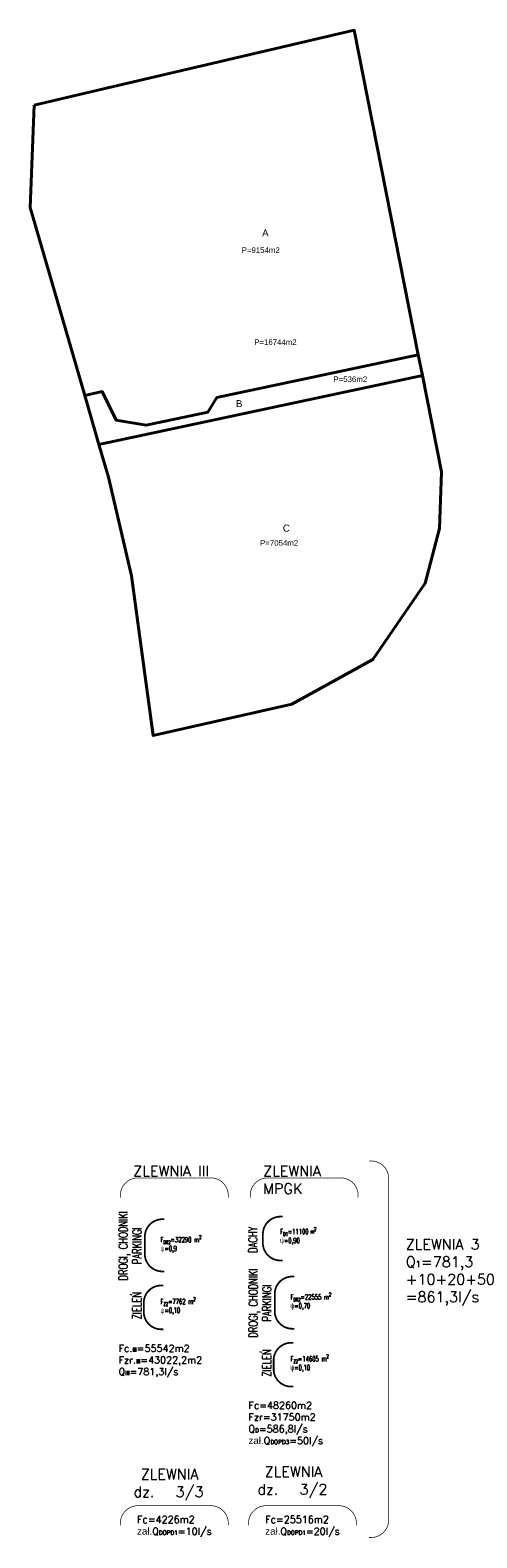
# Model space of a CAD drawing. Header units: metres. Extents: x 6567444 to 6568457, y 5573698 to 5574621.
# Tile 2 of 8: x 6567455 to 6567582, y 5574191 to 5574621. Entities that reach past the tile are written whole.
import ezdxf
from ezdxf.enums import TextEntityAlignment as Align

# ---------------------------------------------------------------- set-up
doc = ezdxf.new("R2010")
doc.units = ezdxf.units.M
doc.linetypes.add('DASHED', pattern=[0.75, 0.5, -0.25])
for name, color, linetype, lineweight in [('_TB_BILANS_DROGI', 44, 'Continuous', 40), ('_TB_BILANS_PROJ_DACH', 136, 'Continuous', 40), ('_TB_BILANS_PROJ_DROGI', 162, 'Continuous', 40), ('_TB_BILANS_PROJ_ZIEL', 106, 'Continuous', 40), ('Z_PROJEKT', 1, 'Continuous', 40)]:
    doc.layers.add(name, color=color, linetype=linetype, lineweight=lineweight)
doc.styles.add('ROMANS', font='romans.shx', dxfattribs={"width": 0.6})
doc.styles.get("Standard").update_dxf_attribs({"font": 'arial.ttf'})

# ---------------------------------------------------------------- blocks, each defined once
blk = doc.blocks.new('G$C40256CF3')
at = {"layer": 'Z_PROJEKT'}
for points in [[(-17.65, 64.28), (39.82, 76.48), (21.55, 169.11), (-50.47, 152.26), (-69.89, 147.72)], [(-69.89, 147.72), (-71, 118.49), (-55.42, 64.9), (-50.45, 65.97), (-46.46, 57.85)]]:
    blk.add_lwpolyline(points, dxfattribs=at)
at = {"layer": 'Z_PROJEKT', "linetype": 'ByBlock', "flags": 128}
for points in [[(-55.42, 64.9), (-50.45, 65.97), (-46.46, 57.85), (-37.84, 56.36), (-20.25, 60.14), (-17.65, 64.28), (39.82, 76.48)], [(40.98, 70.6), (-51.35, 50.9)]]:
    blk.add_lwpolyline(points, dxfattribs=at)
at = {"layer": 'Z_PROJEKT'}
for points in [[(40.98, 70.6), (39.82, 76.48), (-17.65, 64.28), (-20.25, 60.14), (-37.84, 56.36), (-46.46, 57.85), (-50.45, 65.97), (-55.42, 64.9), (-51.35, 50.9)], [(-48.63, 41.53), (-42.05, 13.39), (-35.83, -32.19), (3.73, -23.24), (26.87, -10.52), (41.77, 11.27), (45.87, 26.93), (46.41, 43.1), (40.98, 70.6), (-51.35, 50.9)]]:
    blk.add_lwpolyline(points, close=True, dxfattribs=at)
at = {"layer": 'Z_PROJEKT', "linetype": 'ByBlock'}
for s, p in [('A', (-4.77, 110.24)), ('B', (-12.25, 61.53)), ('C', (1.15, 26.01))]:
    blk.add_text(s, height=2, dxfattribs=at).set_placement(p)
at = {"layer": 'Z_PROJEKT', "linetype": 'ByBlock', "lineweight": 30}
for s, p in [('P=9154m2', (-10.61, 105.55)), ('P=536m2', (15.6, 68.7)), ('P=7054m2', (-5.35, 21.98))]:
    blk.add_text(s, height=1.6, dxfattribs=at).set_placement(p)
at = {"layer": 'Z_PROJEKT', "color": 0, "linetype": 'ByBlock', "lineweight": 30}
blk.add_text('P=16744m2', height=1.6, dxfattribs=at).set_placement((-7.02, 79.29))

msp = doc.modelspace()

# ---------------------------------------------------------------- linework, layer by layer
at = {"layer": '_TB_BILANS_DROGI', "color": 194, "linetype": 'Continuous', "lineweight": 20, "const_width": 0.2}
for points in [[(6567551.68, 5574191.3), (6567552.3, 5574191.3, 0.414214), (6567557.3, 5574196.3), (6567557.3, 5574293.75, 0.414214), (6567552.3, 5574298.75), (6567551.68, 5574298.75)], [(6567511.5, 5574288.31), (6567511.5, 5574288.93, 0.414214), (6567506.5, 5574293.93), (6567485.69, 5574293.93, 0.414214), (6567480.69, 5574288.93), (6567480.69, 5574288.31)], [(6567548.58, 5574288.31), (6567548.58, 5574288.93, 0.414214), (6567543.58, 5574293.93), (6567522.77, 5574293.93, 0.414214), (6567517.77, 5574288.93), (6567517.77, 5574288.31)], [(6567511.5, 5574194.76), (6567511.5, 5574195.38, 0.414214), (6567506.5, 5574200.38), (6567485.69, 5574200.38, 0.414214), (6567480.69, 5574195.38), (6567480.69, 5574194.76)], [(6567548.08, 5574194.76), (6567548.08, 5574195.38, 0.414214), (6567543.08, 5574200.38), (6567522.28, 5574200.38, 0.414214), (6567517.28, 5574195.38), (6567517.28, 5574194.76)]]:
    msp.add_lwpolyline(points, format="xyb", dxfattribs=at)
at = {"layer": '_TB_BILANS_PROJ_DACH', "lineweight": 13, "const_width": 0.5}
msp.add_lwpolyline([(6567527, 5574282.87), (6567526.38, 5574282.87, 0.414214), (6567521.38, 5574277.87), (6567521.38, 5574275.35, 0.414214), (6567526.38, 5574270.35), (6567527, 5574270.35)], format="xyb", dxfattribs=at)
at = {"layer": '_TB_BILANS_PROJ_DROGI', "lineweight": 13, "const_width": 0.5}
for points in [[(6567493.29, 5574282.13), (6567492.67, 5574282.13, 0.414214), (6567487.67, 5574277.13), (6567487.67, 5574272.23, 0.414214), (6567492.67, 5574267.23), (6567493.29, 5574267.23)], [(6567530.37, 5574265.77), (6567529.76, 5574265.77, 0.414214), (6567524.76, 5574260.77), (6567524.76, 5574255.88, 0.414214), (6567529.76, 5574250.88), (6567530.37, 5574250.88)]]:
    msp.add_lwpolyline(points, format="xyb", dxfattribs=at)
at = {"layer": '_TB_BILANS_PROJ_ZIEL', "lineweight": 13, "const_width": 0.5}
for points in [[(6567492.98, 5574263.23), (6567492.36, 5574263.23, 0.414214), (6567487.36, 5574258.23), (6567487.36, 5574255.71, 0.414214), (6567492.36, 5574250.71), (6567492.98, 5574250.71)], [(6567530.06, 5574246.87), (6567529.45, 5574246.87, 0.414214), (6567524.45, 5574241.87), (6567524.45, 5574239.36, 0.414214), (6567529.45, 5574234.36), (6567530.06, 5574234.36)]]:
    msp.add_lwpolyline(points, format="xyb", dxfattribs=at)

# ---------------------------------------------------------------- block references
at = {"linetype": 'ByBlock'}
msp.add_blockref('G$C40256CF3', (6567525.93, 5574452.33), dxfattribs=at)

# ---------------------------------------------------------------- texts
at = {"layer": '_TB_BILANS_DROGI', "color": 194, "linetype": 'DASHED', "lineweight": 50, "attachment_point": 1}
for s, insert, char_height in [('\\Fromans|c238;ZLEWNIA III\\P', (6567484.38, 5574297.37), 3), ('\\Fromans|c238;ZLEWNIA\\PMPGK', (6567521.47, 5574297.37), 3), ('\\Fromans|c238;ZLEWNIA 3\\PQ{\\H0.6x;1}=781,3\\P+10+20+50\\P=861,3l/s\\P', (6567562.18, 5574276.46), 3), ('{\\Fromans|c238;Fc.{\\H0.6x;III}=55542m2\\PFzr.{\\H0.6x;III}=43022,2m2\\PQ{\\H0.6x;III}=781,3l/s}\\P\\Fromans|c238;\\P', (6567480.18, 5574246.33), 2), ('{\\Fromans|c238;Fc=48260m2\\PFzr=31750m2\\PQ{\\H0.6x;D}=586,8l/s\\P}zał.\\Fromans|c238;Q{\\H0.6x;DOPD3}=50l/s\\P', (6567517.26, 5574229.98), 2), ('{\\Fromans|c238; ZLEWNIA  \\P\\pi-12,l12,t12;dz.^I3/3\\P}', (6567484.46, 5574210.86), 3), ('{\\Fromans|c238; ZLEWNIA \\P\\pi-12,l12,t12;dz.^I3/2\\P}', (6567519.83, 5574211.57), 3), ('{\\Fromans|c238;Fc=4226m2\\P}zał.{\\Fromans|c238;Q{\\H0.6x;DOPD1}=10l/s}\\P\\Fromans|c238;\\P', (6567485.45, 5574197.44), 2), ('{\\Fromans|c238;Fc=25516m2\\P}zał.{\\Fromans|c238;Q{\\H0.6x;DOPD1}=20l/s}\\P\\Fromans|c238;\\P', (6567522.04, 5574197.44), 2)]:
    msp.add_mtext(s, dxfattribs=dict(at, insert=insert, char_height=char_height))
at = {"layer": '_TB_BILANS_PROJ_DACH', "lineweight": 13, "style": 'ROMANS', "width": 0.7}
msp.add_text('DACHY', height=2.5, rotation=90, dxfattribs=at).set_placement((6567518.54, 5574276.31), align=Align.MIDDLE_CENTER)
at = {"layer": '_TB_BILANS_PROJ_DACH', "lineweight": 13, "insert": (6567526.3, 5574279.86), "char_height": 1.5, "width": 38.0426, "attachment_point": 1, "style": 'ROMANS'}
msp.add_mtext('\\A1;F{\\H0.7x;\\S^ D1;}=11100{\\H0.7x; m\\S2^ ;\\H1.428629x;\\P}{\\fArial|b0|i0|c0|p32;ψ}=0,90', dxfattribs=at)
at = {"layer": '_TB_BILANS_PROJ_DROGI', "lineweight": 13, "style": 'ROMANS', "width": 0.7}
for s, p in [('DROGI, CHODNIKI', (6567481.52, 5574274.57)), ('PARKINGI', (6567485.44, 5574274.57)), ('DROGI, CHODNIKI', (6567518.6, 5574258.22)), ('PARKINGI', (6567522.53, 5574258.22))]:
    msp.add_text(s, height=2.5, rotation=90, dxfattribs=at).set_placement(p, align=Align.MIDDLE_CENTER)
at = {"layer": '_TB_BILANS_PROJ_DROGI', "lineweight": 13, "char_height": 1.5, "width": 38.0426, "attachment_point": 1, "style": 'ROMANS'}
for s, insert in [('\\A1;F{\\H0.7x;\\S^ DR2;}=32290 m{\\H0.7x;\\S2^ ;\\H1.4286x;\\P}{\\fArial|b0|i0|c0|p32;ψ}=0,9', (6567492.15, 5574277.55)), ('\\A1;F{\\H0.7x;\\S^ DR2;}=22555 m{\\H0.7x;\\S2^ ;\\H1.4286x;\\P}{\\fArial|b0|i0|c0|p32;ψ}=0,70', (6567529.24, 5574261.19))]:
    msp.add_mtext(s, dxfattribs=dict(at, insert=insert))
at = {"layer": '_TB_BILANS_PROJ_ZIEL', "lineweight": 13, "style": 'ROMANS', "width": 0.7}
for p in [(6567485.44, 5574257.5), (6567522.53, 5574241.14)]:
    msp.add_text('ZIELEŃ', height=2.5, rotation=90, dxfattribs=at).set_placement(p, align=Align.MIDDLE_CENTER)
at = {"layer": '_TB_BILANS_PROJ_ZIEL', "lineweight": 13, "char_height": 1.5, "width": 38.0426, "attachment_point": 1, "style": 'ROMANS'}
for s, insert in [('\\A1;F{\\H0.7x;\\S^ Z2;}=7762 m{\\H0.7x;\\S2^ ;}\\P{\\fArial|b0|i0|c0|p32;ψ}=0,10', (6567492.15, 5574259.91)), ('\\A1;F{\\H0.7x;\\S^ Z2;}=14605 m{\\H0.7x;\\S2^ ;}\\P{\\fArial|b0|i0|c0|p32;ψ}=0,10', (6567529.24, 5574243.55))]:
    msp.add_mtext(s, dxfattribs=dict(at, insert=insert))

doc.saveas('drawing.dxf')
